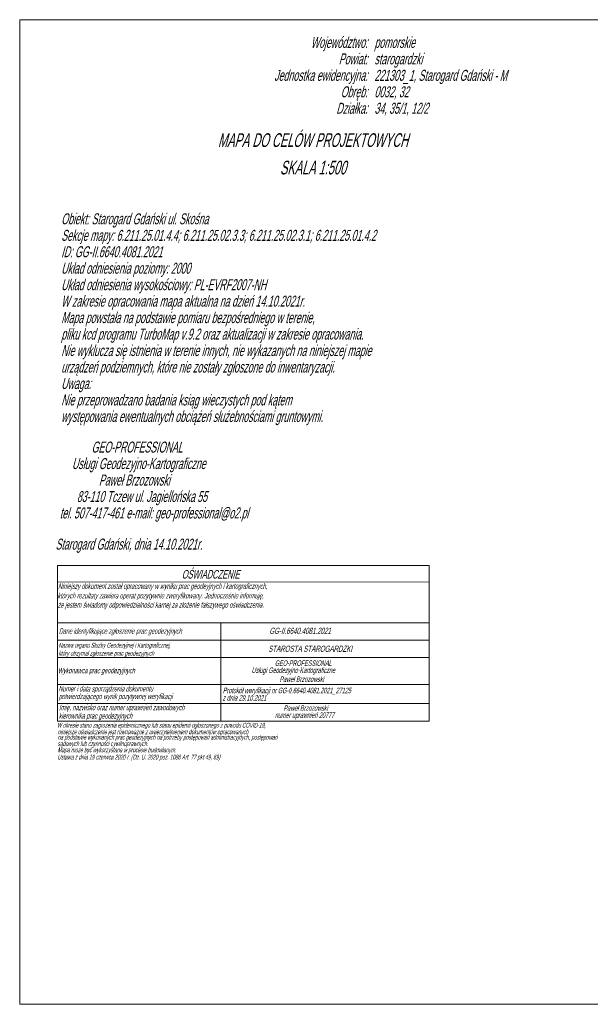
# Model space of a CAD drawing. Extents: x 6533465 to 6533671, y 5979208 to 5979355.
# Tile 1 of 7: x 6533465 to 6533548, y 5979212 to 5979355. Entities that reach past the tile are written whole.
import ezdxf
from ezdxf.enums import TextEntityAlignment as Align

# ---------------------------------------------------------------- set-up
doc = ezdxf.new("R2010")
doc.units = 0
doc.header["$MEASUREMENT"] = 0
for name, color, linetype in [('000 Inne (niezydentyfikowane)', 7, 'CONTINUOUS'), ('996-Tekst dodatkowy mały', 7, 'CONTINUOUS'), ('Ramki i opis wydruku', 7, 'CONTINUOUS')]:
    doc.layers.add(name, color=color, linetype=linetype)
doc.styles.get("Standard").update_dxf_attribs({"font": 'txt', "width": 0.75})

msp = doc.modelspace()

# ---------------------------------------------------------------- linework, layer by layer
at = {"layer": '000 Inne (niezydentyfikowane)', "color": 1, "linetype": 'Continuous', "lineweight": 13, "flags": 128}
for points in [[(6533470.71, 5979275.715), (6533524.87, 5979275.72)], [(6533470.71, 5979275.715), (6533470.71, 5979253.02)], [(6533524.87, 5979275.72), (6533524.87, 5979253.02)], [(6533470.71, 5979273.318), (6533524.87, 5979273.32)], [(6533470.71, 5979267.37), (6533524.87, 5979267.37)], [(6533494.5, 5979267.37), (6533494.5, 5979253.02)], [(6533470.71, 5979264.837), (6533524.87, 5979264.84)], [(6533470.71, 5979262.304), (6533524.87, 5979262.3)], [(6533470.71, 5979258.38), (6533524.87, 5979258.38)], [(6533470.71, 5979255.61), (6533524.87, 5979255.61)], [(6533470.71, 5979253.02), (6533524.87, 5979253.02)]]:
    msp.add_lwpolyline(points, dxfattribs=at)
at = {"layer": 'Ramki i opis wydruku', "color": 7, "linetype": 'Continuous', "lineweight": 13, "flags": 128}
msp.add_lwpolyline([(6533670.18, 5979211.77), (6533670.18, 5979355.27), (6533465.18, 5979355.27), (6533465.18, 5979211.77)], close=True, dxfattribs=at)

# ---------------------------------------------------------------- texts
at = {"layer": '996-Tekst dodatkowy mały', "color": 1, "linetype": 'Continuous', "lineweight": 25, "oblique": 15, "width": 0.6}
msp.add_text('OŚWIADCZENIE', height=1.25, dxfattribs=at).set_placement((6533488.82, 5979273.82))
at = {"layer": '996-Tekst dodatkowy mały', "color": 1, "linetype": 'Continuous', "lineweight": 13, "oblique": 15, "width": 0.6}
for s, height, p in [('Niniejszy dokument został opracowany w wyniku prac geodeyjnych i kartograficznych,', 0.8, (6533470.78, 5979272.32)), ('których rezultaty zawiera operat pozytywnie zweryfikowany. Jednocześnie informuję,', 0.8, (6533470.7, 5979270.92)), ('że jestem świadomy odpowiedzialności karnej za złożenie fałszywego oświadczenia. ', 0.8, (6533470.73, 5979269.58)), ('Dane identyfikujące zgłoszenie prac geodezyjnych', 0.8, (6533470.89, 5979265.77)), ('GG-II.6640.4081.2021', 0.9, (6533501.59, 5979265.75)), ('Nazwa organu Służby Geodezyjnej i Kartograficznej,', 0.7, (6533470.83, 5979263.75)), ('który otrzymał zgłoszenie prac geodezyjnych', 0.7, (6533470.84, 5979262.59)), ('STAROSTA STAROGARDZKI', 0.9, (6533501.42, 5979263.14)), ('GEO-PROFESSIONAL', 0.8, (6533502.38, 5979261.09)), ('Wykonawca prac geodezyjnych', 0.8, (6533470.73, 5979260.01)), ('Usługi Geodezyjno-Kartograficzne', 0.8, (6533498.99, 5979260.06)), ('Paweł Brzozowski', 0.8, (6533503.06, 5979258.75)), ('Numer i data sporządzenia dokumentu ', 0.8, (6533470.84, 5979257.36)), ('Protokół weryfikacji nr GG-II.6640.4081.2021_27125', 0.8, (6533494.8, 5979257.11)), ('potwierdzającego wynik pozytywnej weryfikacji', 0.8, (6533470.88, 5979256.25)), ('z dnia 29.10.2021', 0.8, (6533494.76, 5979256.03)), ('Imię, nazwisko oraz numer uprawnień zawodowych', 0.8, (6533470.91, 5979254.63)), ('Paweł Brzozowski', 0.8, (6533503.64, 5979254.55)), ('kierownika prac geodezyjnych', 0.8, (6533470.88, 5979253.41)), ('numer uprawnień 20777', 0.8, (6533502.39, 5979253.51)), ('W okresie stanu zagrożenia epidemicznego lub stanu epidemii ogłoszonego z powodu COVID-19,', 0.7, (6533470.6, 5979252.09)), ('niniejsze oświadczenie jest równoważne z uwierzytelnieniem dokumentów opracowanych', 0.7, (6533470.72, 5979251.13)), ('na podstawie wykonanych prac geodezyjnych na potrzeby postępowań administracyjnych, postępowań', 0.7, (6533470.71, 5979250.34)), ('sądowych lub czynności cywilnoprawnych.', 0.7, (6533470.69, 5979249.4)), ('Mapa może być wykorzystana w procesie budowlanym.', 0.7, (6533470.71, 5979248.5)), ('Ustawa z dnia 19 czerwca 2020 r. (Dz. U. 2020 poz. 1086 Art. 77 pkt 49, 69)', 0.7, (6533470.68, 5979247.45))]:
    msp.add_text(s, height=height, dxfattribs=at).set_placement(p)
at = {"layer": 'Ramki i opis wydruku', "color": 7, "linetype": 'Continuous', "lineweight": 13, "oblique": 15, "width": 0.6}
for s, p in [('Województwo:', (6533515.91, 5979351.16)), ('Powiat:', (6533515.92, 5979348.76)), ('Jednostka ewidencyjna:', (6533515.92, 5979346.36)), ('Obręb:', (6533515.92, 5979343.96)), ('Działka:', (6533515.91, 5979341.56))]:
    msp.add_text(s, height=1.6, dxfattribs=at).set_placement(p, align=Align.RIGHT)
for s, p in [('pomorskie', (6533516.912, 5979351.159)), ('starogardzki', (6533516.912, 5979348.759)), ('221303_1, Starogard Gdański - M', (6533516.912, 5979346.359)), ('0032, 32', (6533516.912, 5979343.959)), ('34, 35/1, 12/2', (6533516.912, 5979341.559)), ('Obiekt: Starogard Gdański ul. Skośna', (6533471.233, 5979325.45)), ('Sekcje mapy: 6.211.25.01.4.4; 6.211.25.02.3.3; 6.211.25.02.3.1; 6.211.25.01.4.2', (6533471.24, 5979323.04)), ('ID: GG-II.6640.4081.2021', (6533471.233, 5979320.65)), ('Układ odniesienia poziomy: 2000', (6533471.233, 5979318.25)), ('Układ odniesienia wysokościowy: PL-EVRF2007-NH', (6533471.233, 5979315.85)), ('W zakresie opracowania mapa aktualna na dzień 14.10.2021r.', (6533471.233, 5979313.45)), ('Mapa powstała na podstawie pomiaru bezpośredniego w terenie,', (6533471.233, 5979311.05)), ('pliku kcd programu TurboMap v.9.2 oraz aktualizacji w zakresie opracowania.', (6533471.233, 5979308.65)), ('Nie wyklucza się istnienia w terenie innych, nie wykazanych na niniejszej mapie', (6533471.233, 5979306.25)), ('urządzeń podziemnych, które nie zostały zgłoszone do inwentaryzacji.', (6533471.233, 5979303.85)), ('Uwaga:', (6533471.233, 5979301.45)), ('Nie przeprowadzano badania ksiąg wieczystych pod kątem', (6533471.233, 5979299.05)), ('występowania ewentualnych obciążeń służebnościami gruntowymi.', (6533471.233, 5979296.65)), ('             GEO-PROFESSIONAL', (6533471.023, 5979292.18)), ('     Usługi Geodezyjno-Kartograficzne', (6533471.023, 5979289.78)), ('                Paweł Brzozowski', (6533471.023, 5979287.38)), ('       83-110 Tczew ul. Jagiellońska 55', (6533471.023, 5979284.98)), ('tel. 507-417-461 e-mail: geo-professional@o2.pl', (6533471.023, 5979282.58)), ('Starogard Gdański, dnia 14.10.2021r.', (6533470.403, 5979278.04))]:
    msp.add_text(s, height=1.6, dxfattribs=at).set_placement(p)
for s, p in [('MAPA DO CELÓW PROJEKTOWYCH', (6533507.95, 5979336.72)), ('SKALA 1:500', (6533507.95, 5979332.72))]:
    msp.add_text(s, height=2, dxfattribs=at).set_placement(p, align=Align.CENTER)

doc.saveas('drawing.dxf')
